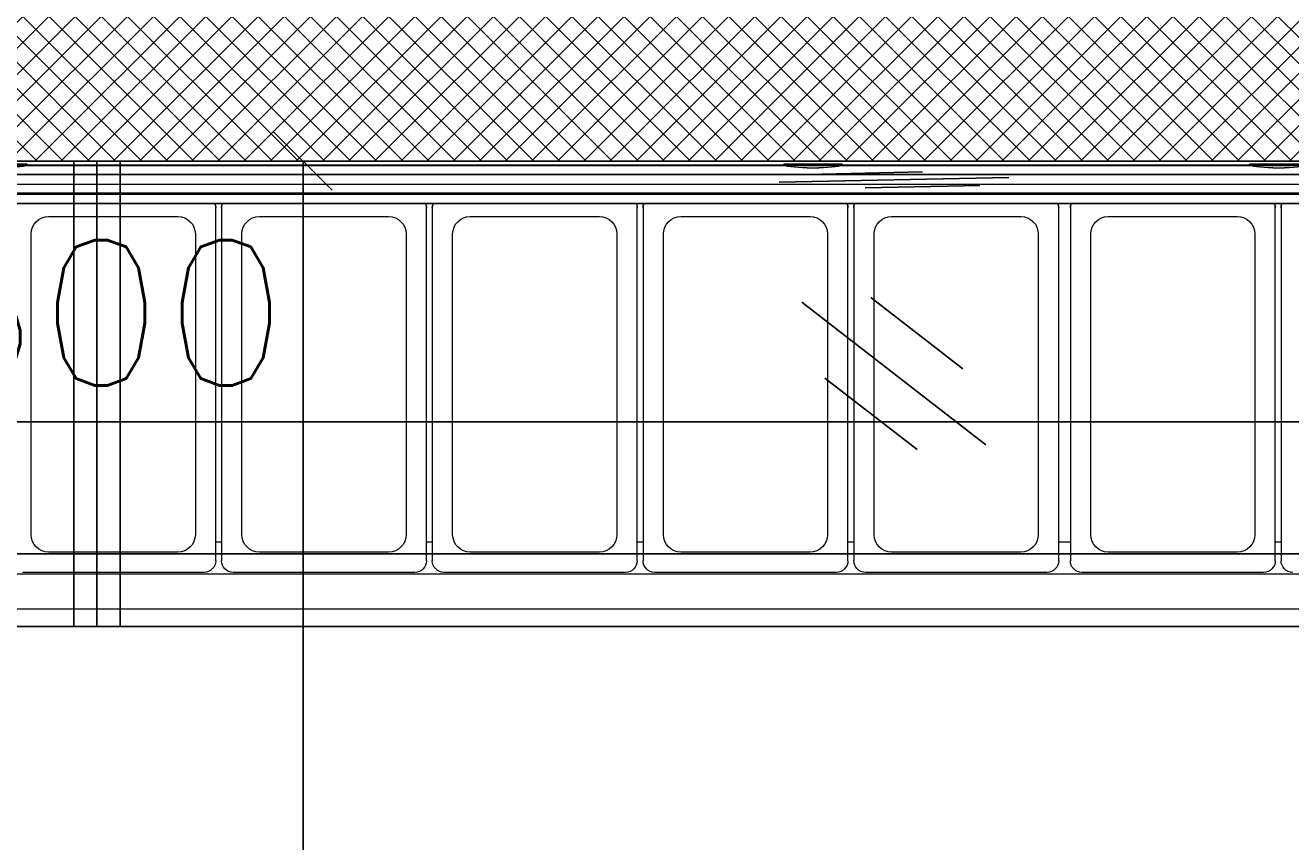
# Model space of a CAD drawing. Header units: millimetres. Extents: x -380244 to 257841, y -4400 to 11650.
# Tile 130 of 140: x 9038 to 10125, y 4645 to 5347. Entities that reach past the tile are written whole.
import ezdxf
from ezdxf import colors
from ezdxf.entities.mleader import LeaderData, LeaderLine
from ezdxf.math import Vec2, Vec3

# ---------------------------------------------------------------- set-up
doc = ezdxf.new("R2010")
doc.units = ezdxf.units.MM
for name, color, linetype in [('Equip2D', 250, 'Continuous'), ('Equip3D', 7, 'Continuous'), ('EquipAnnot', 5, 'Continuous'), ('Обмер', 6, 'Continuous'), ('Привязки Электр2', 1, 'Continuous')]:
    doc.layers.add(name, color=color, linetype=linetype)
doc.styles.add('GOST прямой', font='isocpeur.ttf', dxfattribs={"height": 2.5})
doc.styles.add('Выноски', font='isocpeur.ttf', dxfattribs={"height": 2.5})
doc.styles.add('Размеры', font='txt.shx', dxfattribs={"height": 2.5})
doc.dimstyles.new('Main', dxfattribs={"dimscale": 0, "dimtxt": 2.5, "dimasz": 1, "dimexe": 1.25, "dimexo": 0.625, "dimtad": 1, "dimdec": 1, "dimrnd": 0.5, "dimtxsty": 'Размеры', "dimblk": 'OBLIQUE', "dimcen": 2.5, "dimadec": 0, "dimazin": 0, "dimtfac": 1, "dimtdec": 1, "dimtmove": 1, "dimatfit": 2, "dimfxl": 1, "dimarcsym": 0})

# ---------------------------------------------------------------- blocks, each defined once
blk = doc.blocks.new('A$C437f1ad6')
at = {"color": 0, "linetype": 'Continuous', "lineweight": 0}
for p, q in [((1970, 0), (0, 0)), ((1970, -20), (0, -20))]:
    blk.add_line(p, q, dxfattribs=at)
blk = doc.blocks.new('ec_145597')
at = {"layer": 'Equip2D'}
blk.add_blockref('A$C437f1ad6', (0, 0), dxfattribs=at)
at = {"layer": 'EquipAnnot', "style": 'GOST прямой', "flags": 1}
for tag, p in [('НАИМЕНОВАНИЕ', (0, 0)), ('ОПИСАНИЕ', (0, -4.8)), ('РАЗМЕРЫ', (0, -9.5)), ('МОЩНОСТЬ', (0, -14.2)), ('НАПРЯЖЕНИЕ', (0, -19))]:
    blk.add_attdef(tag, p, '', height=2.5, dxfattribs=at)
at = {"layer": 'EquipAnnot', "style": 'GOST прямой'}
blk.add_attdef('НОМЕР', (845.9, -820.3), '', height=2.5, dxfattribs=at)
blk = doc.blocks.new('A$C18249e94')
at = {"color": 0, "linetype": 'Continuous', "lineweight": 0}
for p, q in [((946.3, 60.4), (-963.7, 60.4)), ((-753.7, 57.9), (-803.7, 57.9)), ((-753.7, 57.2), (-753.7, 57.9)), ((-753.7, 56.3), (-753.7, 57.2)), ((-103.7, 56.8), (-753.7, 56.8)), ((-103.7, 57.2), (-103.7, 57.9)), ((-53.7, 57.9), (-103.7, 57.9)), ((-103.7, 57.2), (-103.7, 56.3)), ((-83.7, 54.7), (-73.7, 54.7)), ((-53.7, 57.2), (-53.7, 57.9)), ((-53.7, 56.3), (-53.7, 57.2)), ((296.3, 56.8), (-53.7, 56.8)), ((296.3, 57.2), (296.3, 57.9)), ((346.3, 57.9), (296.3, 57.9)), ((296.3, 57.2), (296.3, 56.3)), ((316.3, 54.7), (326.3, 54.7)), ((-983.7, 31.9), (966.3, 31.9)), ((966.3, 23.9), (-983.7, 23.9)), ((-735.2, 12.7), (-624.2, 12.7)), ((-591.7, 20.2), (-591.7, 20.5)), ((-591.7, -283), (-591.7, 20.2)), ((-586.7, 20.5), (-586.7, 20.2)), ((-586.7, 20.2), (-586.7, -283)), ((-554.2, 12.7), (-443.2, 12.7)), ((-410.7, 20.2), (-410.7, 20.5)), ((-410.7, -283), (-410.7, 20.2)), ((-405.7, 20.5), (-405.7, 20.2)), ((-405.7, 20.2), (-405.7, -283)), ((-373.2, 12.7), (-262.2, 12.7)), ((-229.7, 20.2), (-229.7, 20.5)), ((-229.7, -283), (-229.7, 20.2)), ((-224.7, 20.5), (-224.7, 20.2)), ((-224.7, 20.2), (-224.7, -283)), ((-192.2, 12.7), (-81.2, 12.7)), ((-48.7, 20.2), (-48.7, 20.5)), ((-48.7, -283), (-48.7, 20.2)), ((-43.7, 20.5), (-43.7, 20.2)), ((-43.7, 20.2), (-43.7, -283)), ((-11.2, 12.7), (99.8, 12.7)), ((132.3, 20.2), (132.3, 20.5)), ((132.3, -283), (132.3, 20.2)), ((142.3, 20.5), (142.3, 20.2)), ((142.3, 20.2), (142.3, -283)), ((174.8, 12.7), (285.8, 12.7)), ((318.3, 20.2), (318.3, 20.5)), ((318.3, -283), (318.3, 20.2)), ((323.3, 20.5), (323.3, 20.2)), ((323.3, 20.2), (323.3, -283)), ((-750.2, -260.6), (-750.2, -2.2)), ((-609.2, -2.2), (-609.2, -260.6)), ((-569.2, -260.6), (-569.2, -2.2)), ((-428.2, -2.2), (-428.2, -260.6)), ((-388.2, -260.6), (-388.2, -2.2)), ((-247.2, -2.2), (-247.2, -260.6)), ((-207.2, -260.6), (-207.2, -2.2)), ((-66.2, -2.2), (-66.2, -260.6)), ((-26.2, -260.6), (-26.2, -2.2)), ((114.8, -2.2), (114.8, -260.6)), ((159.8, -260.6), (159.8, -2.2)), ((300.8, -2.2), (300.8, -260.6)), ((-586.7, -267.1), (-591.7, -267.1)), ((-405.7, -267.1), (-410.7, -267.1)), ((-224.7, -267.1), (-229.7, -267.1)), ((-43.7, -267.1), (-48.7, -267.1)), ((142.3, -267.1), (132.3, -267.1)), ((323.3, -267.1), (318.3, -267.1)), ((-624.2, -275.6), (-735.2, -275.6)), ((-443.2, -275.6), (-554.2, -275.6)), ((-262.2, -275.6), (-373.2, -275.6)), ((-81.2, -275.6), (-192.2, -275.6)), ((99.8, -275.6), (-11.2, -275.6)), ((285.8, -275.6), (174.8, -275.6)), ((-757.7, -292.9), (-601.7, -292.9)), ((-576.7, -292.9), (-420.7, -292.9)), ((-395.7, -292.9), (-239.7, -292.9)), ((-214.7, -292.9), (-58.7, -292.9)), ((-33.7, -292.9), (122.3, -292.9)), ((152.3, -292.9), (308.3, -292.9)), ((696.3, -294.6), (-943.7, -294.6)), ((946.3, -324.6), (-963.7, -324.6))]:
    blk.add_line(p, q, dxfattribs=at)
at = {"color": 0, "linetype": 'Continuous', "lineweight": 0, "extrusion": (4.44183e-16, 2.50766e-30, -1)}
for centre in [(-773.7, 57.2), (-73.7, 57.2), (326.3, 57.2)]:
    blk.add_ellipse(centre, major_axis=(20, 0), ratio=0.124648, start_param=0, end_param=1.570796, dxfattribs=at)
at = {"color": 0, "linetype": 'Continuous', "lineweight": 0, "extrusion": (4.44183e-16, 4.72317e-30, -1)}
for centre in [(-83.7, 57.2), (316.3, 57.2)]:
    blk.add_ellipse(centre, major_axis=(-20, 0), ratio=0.124648, start_param=-1.570796, end_param=0, dxfattribs=at)
at = {"color": 0, "linetype": 'Continuous', "lineweight": 0, "extrusion": (4.47446e-16, -9.49856e-18, -1)}
for centre in [(-601.7, 20.2), (-420.7, 20.2), (-239.7, 20.2), (-58.7, 20.2), (122.3, 20.2), (308.3, 20.2)]:
    blk.add_ellipse(centre, major_axis=(10, 0), ratio=0.994031, start_param=-0.387051, end_param=0, dxfattribs=at)
at = {"color": 0, "linetype": 'Continuous', "lineweight": 0}
for centre, major_axis, start_param, end_param in [((-601.7, 20.5), (10, 0), 0, 0.351742), ((-576.7, 20.5), (-10, 0), -0.351742, 0), ((-420.7, 20.5), (10, 0), 0, 0.351742), ((-395.7, 20.5), (-10, 0), -0.351742, 0), ((-239.7, 20.5), (10, 0), 0, 0.351742), ((-214.7, 20.5), (-10, 0), -0.351742, 0), ((-58.7, 20.5), (10, 0), 0, 0.351742), ((-33.7, 20.5), (-10, 0), -0.351742, 0), ((122.3, 20.5), (10, 0), 0, 0.351742), ((152.3, 20.5), (-10, 0), -0.351742, 0), ((308.3, 20.5), (10, 0), 0, 0.351742), ((333.3, 20.5), (-10, 0), -0.351742, 0)]:
    blk.add_ellipse(centre, major_axis=major_axis, ratio=0.994031, start_param=start_param, end_param=end_param, dxfattribs=at)
at = {"color": 0, "linetype": 'Continuous', "lineweight": 0, "extrusion": (4.44183e-16, -3.85282e-30, -1)}
for centre in [(-576.7, 20.2), (-395.7, 20.2), (-33.7, 20.2)]:
    blk.add_ellipse(centre, major_axis=(-10, 0), ratio=0.994031, start_param=0, end_param=0.387051, dxfattribs=at)
at = {"color": 0, "linetype": 'Continuous', "lineweight": 0, "extrusion": (4.44183e-16, -1.31277e-30, -1)}
blk.add_ellipse((-214.7, 20.2), major_axis=(-10, 0), ratio=0.994031, start_param=0, end_param=0.387051, dxfattribs=at)
at = {"color": 0, "linetype": 'Continuous', "lineweight": 0, "extrusion": (4.44183e-16, -5.12285e-30, -1)}
for centre in [(152.3, 20.2), (333.3, 20.2)]:
    blk.add_ellipse(centre, major_axis=(-10, 0), ratio=0.994031, start_param=0, end_param=0.387051, dxfattribs=at)
at = {"color": 0, "linetype": 'Continuous', "lineweight": 0, "extrusion": (4.44183e-16, 8.03937e-31, -1)}
for centre in [(-735.2, -2.2), (-554.2, -2.2), (-373.2, -2.2), (-192.2, -2.2), (-11.2, -2.2), (174.8, -2.2)]:
    blk.add_ellipse(centre, major_axis=(-15, 0), ratio=0.994031, start_param=0, end_param=1.570796, dxfattribs=at)
at = {"color": 0, "linetype": 'Continuous', "lineweight": 0, "extrusion": (4.44183e-16, -4.27461e-32, -1)}
for centre, major_axis, start_param, end_param in [((-624.2, -2.2), (15, 0), -1.570796, 0), ((-443.2, -2.2), (15, 0), -1.570796, 0), ((-262.2, -2.2), (15, 0), -1.570796, 0), ((-81.2, -2.2), (15, 0), -1.570796, 0), ((99.8, -2.2), (15, 0), -1.570796, 0), ((285.8, -2.2), (15, 0), -1.570796, 0), ((-735.2, -260.6), (-15, 0), -1.570796, 0), ((-624.2, -260.6), (15, 0), 0, 1.570796), ((-554.2, -260.6), (-15, 0), -1.570796, 0), ((-443.2, -260.6), (15, 0), 0, 1.570796), ((-373.2, -260.6), (-15, 0), -1.570796, 0), ((-262.2, -260.6), (15, 0), 0, 1.570796), ((-192.2, -260.6), (-15, 0), -1.570796, 0), ((-81.2, -260.6), (15, 0), 0, 1.570796), ((-11.2, -260.6), (-15, 0), -1.570796, 0), ((99.8, -260.6), (15, 0), 0, 1.570796), ((174.8, -260.6), (-15, 0), -1.570796, 0), ((285.8, -260.6), (15, 0), 0, 1.570796), ((-601.7, -283), (10, 0), 0, 1.570796), ((-576.7, -283), (-10, 0), -1.570796, 0), ((-420.7, -283), (10, 0), 0, 1.570796), ((-395.7, -283), (-10, 0), -1.570796, 0), ((-239.7, -283), (10, 0), 0, 1.570796), ((-214.7, -283), (-10, 0), -1.570796, 0), ((-58.7, -283), (10, 0), 0, 1.570796), ((-33.7, -283), (-10, 0), -1.570796, 0), ((122.3, -283), (10, 0), 0, 1.570796), ((152.3, -283), (-10, 0), -1.570796, 0), ((308.3, -283), (10, 0), 0, 1.570796), ((333.3, -283), (-10, 0), -1.570796, 0)]:
    blk.add_ellipse(centre, major_axis=major_axis, ratio=0.994031, start_param=start_param, end_param=end_param, dxfattribs=at)
blk = doc.blocks.new('ec_190346')
at = {"layer": 'Equip3D', "color": 4}
for p, q in [((1960, -3.7, 1102.1), (10, -3.7, 1102.1)), ((10, -11.6, 1101.1), (1960, -11.6, 1101.1)), ((1960, -27.5, 1309), (10, -27.5, 1309)), ((10, -27.5, 1299), (1960, -27.5, 1299)), ((10, -28.5, 1300.1), (1960, -28.5, 1300.1)), ((1960, -36.5, 1299.1), (10, -36.5, 1299.1)), ((10, -337.5, 1309), (1960, -337.5, 1309)), ((1960, -337.5, 1299), (10, -337.5, 1299))]:
    blk.add_line(p, q, dxfattribs=at)
at = {"layer": 'Equip3D', "color": 4, "extrusion": (5.5355e-17, 0.992201, 0.124648)}
for p, q in [((1009.1, -9.3, 1147.4), (910.6, -11.4, 1163.9)), ((1083.1, -14, 1184.6), (885.9, -18.2, 1217.7)), ((1058.4, -20.8, 1238.3), (959.9, -22.9, 1254.9))]:
    blk.add_line(p, q, dxfattribs=at)
at = {"layer": 'Equip3D', "color": 4, "extrusion": (-1.8747e-32, -6.12323e-17, -1)}
for p, q in [((964.7, -117.2, 1309.1), (1043.8, -178.5, 1308.6)), ((905.5, -121.2, 1309.5), (1063.5, -243.8, 1308.5)), ((925.2, -186.5, 1309.4), (1004.3, -247.8, 1308.9))]:
    blk.add_line(p, q, dxfattribs=at)
at = {"layer": 'Equip2D'}
blk.add_blockref('A$C18249e94', (993.7, -60.4), dxfattribs=at)
at = {"layer": 'EquipAnnot', "style": 'GOST прямой', "flags": 1}
for tag, p in [('НАИМЕНОВАНИЕ', (0, 0)), ('ОПИСАНИЕ', (0, -4.8)), ('РАЗМЕРЫ', (0, -9.5)), ('МОЩНОСТЬ', (0, -14.2)), ('НАПРЯЖЕНИЕ', (0, -19))]:
    blk.add_attdef(tag, p, '', height=2.5, dxfattribs=at)
at = {"layer": 'EquipAnnot', "style": 'GOST прямой'}
blk.add_attdef('НОМЕР', (896.1, -479.7), '', height=2.5, dxfattribs=at)
blk = doc.blocks.new('НПС-11_4')
at = {"layer": 'Equip2D'}
for points in [[(20, -400), (1080, -400), (1080, 0), (20, 0)], [(1080, -400), (1100, -400), (1100, 0), (1080, 0)]]:
    blk.add_lwpolyline(points, close=True, dxfattribs=at)
at = {"layer": 'EquipAnnot', "style": 'GOST прямой', "flags": 1}
for tag, p in [('НАИМЕНОВАНИЕ', (0, 0)), ('ОПИСАНИЕ', (0, -4.8)), ('РАЗМЕРЫ', (0, -9.5))]:
    blk.add_attdef(tag, p, '', height=2.5, dxfattribs=at)
at = {"layer": 'EquipAnnot', "style": 'GOST прямой'}
blk.add_attdef('НОМЕР', (560, -512.1), '', height=2.5, dxfattribs=at)
blk = doc.blocks.new('НПС-15_4')
at = {"layer": 'Equip2D'}
for points in [[(0, -400), (20, -400), (20, 0), (0, 0)], [(20, -400), (1480, -400), (1480, 0), (20, 0)]]:
    blk.add_lwpolyline(points, close=True, dxfattribs=at)
at = {"layer": 'EquipAnnot', "style": 'GOST прямой', "flags": 1}
for tag, p in [('НАИМЕНОВАНИЕ', (0, 0)), ('ОПИСАНИЕ', (0, -4.8)), ('РАЗМЕРЫ', (0, -9.5))]:
    blk.add_attdef(tag, p, '', height=2.5, dxfattribs=at)
at = {"layer": 'EquipAnnot', "style": 'GOST прямой'}
blk.add_attdef('НОМЕР', (758.3, -489), '', height=2.5, dxfattribs=at)
blk = doc.blocks.new('_Oblique')
at = {"color": 0, "linetype": 'ByBlock', "lineweight": -2}
blk.add_line((-0.5, -0.5), (0.5, 0.5), dxfattribs=at)
blk = doc.blocks.new('*D345')
at = {"layer": 'Defpoints', "color": 0, "transparency": 16777216}
for p in [(9277, 5230), (9277, 5230), (9277, 3294.5)]:
    blk.add_point(p, dxfattribs=at)
at = {"layer": 'Привязки Электр2', "color": 0, "lineweight": -2, "transparency": 16777216}
for p, q in [((9245.7, 5230), (9214.5, 5230)), ((9277, 3294.5), (9277, 5230)), ((9245.7, 3294.5), (9214.5, 3294.5))]:
    blk.add_line(p, q, dxfattribs=at)
at = {"layer": 'Привязки Электр2', "color": 0, "lineweight": -2, "transparency": 16777216, "xscale": 50, "yscale": 50, "zscale": 50}
for p, rotation in [((9277, 5230), 90), ((9277, 3294.5), 270)]:
    blk.add_blockref('_Oblique', p, dxfattribs=dict(at, rotation=rotation))
at = {"layer": 'Привязки Электр2', "color": 0, "transparency": 16777216, "insert": (9172.8, 4262.2), "char_height": 125, "attachment_point": 5, "rotation": 90, "style": 'Размеры'}
blk.add_mtext('1935,5', dxfattribs=at)
blk = doc.blocks.new('*D481')
at = {"layer": 'Defpoints', "color": 0, "transparency": 16777216}
for p in [(7300, 5304.5), (10800, 5305), (10800, 5006)]:
    blk.add_point(p, dxfattribs=at)
at = {"layer": 'Обмер', "color": 0, "lineweight": -2, "transparency": 16777216}
for p, q in [((7300, 5273.2), (7300, 4943.5)), ((10800, 5273.8), (10800, 4943.5)), ((7300, 5006), (10800, 5006))]:
    blk.add_line(p, q, dxfattribs=at)
at = {"layer": 'Обмер', "color": 0, "lineweight": -2, "transparency": 16777216, "xscale": 50, "yscale": 50, "zscale": 50, "rotation": 180}
blk.add_blockref('_Oblique', (7300, 5006), dxfattribs=at)
at = {"layer": 'Обмер', "color": 0, "lineweight": -2, "transparency": 16777216, "xscale": 50, "yscale": 50, "zscale": 50}
blk.add_blockref('_Oblique', (10800, 5006), dxfattribs=at)
at = {"layer": 'Обмер', "color": 0, "transparency": 16777216, "insert": (9050, 5099.7), "char_height": 125, "attachment_point": 5, "style": 'Размеры'}
blk.add_mtext('3500', dxfattribs=at)

msp = doc.modelspace()

# ---------------------------------------------------------------- hatches: boundary and pattern name
h = msp.add_hatch()
h.set_pattern_fill('ANSI31', color=256, scale=30)
h.paths.add_polyline_path([(5300, 5380), (6200, 5380), (6200, 5230), (5300, 5230)])
h.paths.add_polyline_path([(7300, 5380), (13000, 5380), (13000, 5230), (7300, 5230)])
at = {"layer": 'Обмер', "true_color": 0x091ab9}
h = msp.add_hatch(dxfattribs=at)
h.set_pattern_fill('ANSI37', color=162, scale=5, angle=90)
h.paths.add_polyline_path([(7300, 5380), (10800, 5380), (10800, 5230), (7300, 5230)])

# ---------------------------------------------------------------- linework, layer by layer
msp.add_lwpolyline([(7300, 5380), (13000, 5380), (13000, 5230), (7300, 5230)], close=True)
at = {"layer": 'Обмер', "color": 5}
msp.add_lwpolyline([(7300, 5380), (10800, 5380), (10800, 5230), (7300, 5230)], close=True, dxfattribs=at)
at = {"layer": 'Обмер'}
msp.add_lwpolyline([(12850, 5230), (5450, 5230), (5450, 1730), (12850, 1730)], close=True, dxfattribs=at)

# ---------------------------------------------------------------- block references
for name, p in [('НПС-11_4', (8000, 5230)), ('ec_145597', (8800, 5230)), ('ec_190346', (8800, 5230, 200)), ('НПС-15_4', (9100, 5230))]:
    msp.add_blockref(name, p)

# ---------------------------------------------------------------- dimensions: what is measured, and where the dimension line sits
at = {"layer": 'Обмер', "color": 5}
dim = msp.add_linear_dim(base=(10800, 5005.97), p1=(7300, 5304.5), p2=(10800, 5305), dimstyle='Main', dxfattribs=at)
dim.commit()
dim.dimension.update_dxf_attribs({"geometry": '*D481', "text_midpoint": (9050, 5099.72)})
at = {"layer": 'Привязки Электр2'}
dim = msp.add_linear_dim(base=(9276.99, 5230), p1=(9276.99, 3294.48), p2=(9276.99, 5230), angle=90, dimstyle='Main', dxfattribs=at)
dim.commit()
dim.dimension.update_dxf_attribs({"geometry": '*D345', "text_midpoint": (9172.83, 4262.24)})

# ---------------------------------------------------------------- leaders
ml = msp.add_multileader_mtext('Standard', dxfattribs=at)
ml.set_content('{\\C256;Э1Ф 220 0,1кВт розетка на потолке\\PВключение розетки с настенного выключателя поз.53}', color=256, style='Выноски')
ml.set_leader_properties()
ml.build(insert=Vec2(0, 0))
ml.multileader.update_dxf_attribs({"text_left_attachment_type": 6, "text_right_attachment_type": 6, "arrow_head_size": 60, "scale": 50})
ctx = ml.context
ctx.base_point, ctx.scale, ctx.char_height, ctx.arrow_head_size, ctx.landing_gap_size, ctx.plane_origin = Vec3(13763.22, 5461.63), 50, 125, 60, 100, Vec3(9276.99, 3294.48)
ctx.left_attachment, ctx.right_attachment = 6, 6
notes = []
notes.append((ctx, [(1, (1, 1, 0), (13363.22, 5461.63), (1, 0), 400, [(0, [(9276.99, 3294.48)], 0, [])])]))
ctx.mtext.insert, ctx.mtext.flow_direction = Vec3(13863.22, 5624.13), 5
for ctx, leaders in notes:
    for number, flags, end, landing, length, lines in leaders:
        leader = LeaderData()
        leader.index, (leader.has_last_leader_line, leader.has_dogleg_vector, leader.attachment_direction) = number, flags
        leader.last_leader_point, leader.dogleg_vector, leader.dogleg_length = Vec3(end), Vec3(landing), length
        for number, points, colour, breaks in lines:
            line = LeaderLine()
            line.index, line.vertices, line.color, line.breaks = number, Vec3.list(points), colors.encode_raw_color(colour), breaks
            leader.lines.append(line)
        ctx.leaders.append(leader)

doc.saveas('drawing.dxf')
